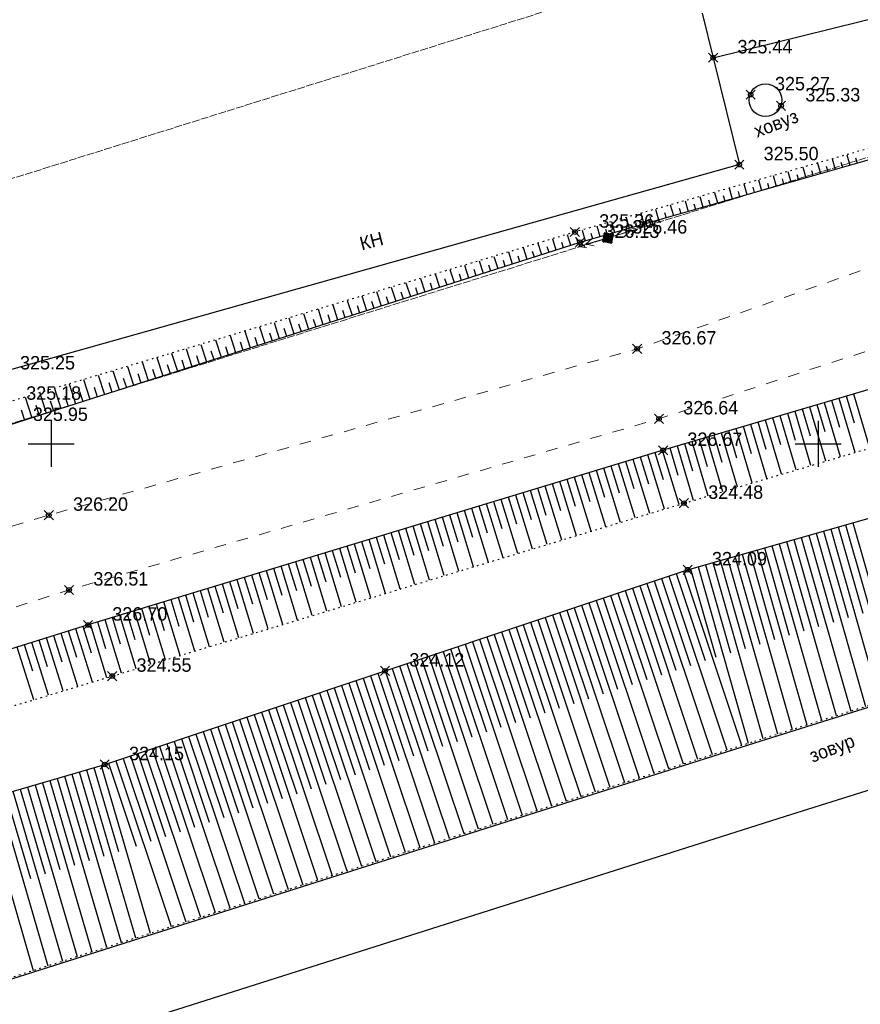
# Model space of a CAD drawing. Header units: metres. Extents: x 705573 to 711566, y 4301675 to 4311183.
# Tile 103 of 256: x 707876 to 707931, y 4308495 to 4308559. Entities that reach past the tile are written whole.
import ezdxf

# ---------------------------------------------------------------- set-up
doc = ezdxf.new("R2010")
doc.units = ezdxf.units.M
doc.header["$LTSCALE"] = 0.5
doc.header["$PDMODE"] = 35
doc.header["$PDSIZE"] = 0.3
for name, pattern in [('Auto_Street_NotBorder_Line_m1', [3, 1.5, -1.5]), ('Commnctn_Electr_VLP_High_Built_m1', [1, 1, 0]), ('Контура низ откосов  Штриховая 0.1-0.5 - - - - - - -', [0.6, 0.1, -0.5])]:
    doc.linetypes.add(name, pattern=pattern)
for name, color, linetype in [('(001) Сетка', 92, 'Continuous'), ('(004) Точки рельефа', 7, 'Continuous'), ('(007) Здания', 7, 'Continuous'), ('(027) Гидрография', 7, 'Continuous'), ('(035) Откосы', 7, 'Continuous'), ('(037) Контуры', 7, 'Continuous')]:
    doc.layers.add(name, color=color, linetype=linetype)
doc.layers.add('AUTO#_ROADS_EXIST_L', color=7, linetype='Continuous', lineweight=15, true_color=0x000000)
doc.layers.add('COMMN_OBJCT_#####_B', color=7, linetype='Continuous', lineweight=15, true_color=0x000000)
doc.layers.add('COMMN_OBJCT_ELCTR_B', color=7, linetype='Continuous', true_color=0x000000)
doc.layers.add('COMMN_OBJCT_ELCTR_L', color=7, linetype='Continuous', true_color=0x000000)
doc.styles.add('BM-431', font='txt')
doc.styles.add('D-431', font='txt')
doc.styles.add('P-131', font='txt')

# ---------------------------------------------------------------- blocks, each defined once
blk = doc.blocks.new('CommnctnPoleRCsquare_m1')
at = {"layer": 'COMMN_OBJCT_#####_B', "lineweight": 13, "true_color": 0xfffffe}
blk.add_hatch(color=7, dxfattribs=at).paths.add_polyline_path([(-0.6, 0.6), (-0.6, -0.6), (0.6, -0.6), (0.6, 0.6)])
at = {"layer": 'COMMN_OBJCT_#####_B', "lineweight": 13, "true_color": 0x000000}
blk.add_hatch(color=18, dxfattribs=at).paths.add_polyline_path([(-0.1, 0, 1), (0.1, 0, 1)])
at = {"layer": 'COMMN_OBJCT_#####_B', "color": 18, "lineweight": 9, "true_color": 0x000000}
blk.add_lwpolyline([(0.6, 0.6), (-0.6, 0.6), (-0.6, -0.6), (0.6, -0.6)], close=True, dxfattribs=at)
blk.add_circle((0, 0), 0.1, dxfattribs=at)
blk = doc.blocks.new('ElectricHighVLP_m1')
at = {"layer": 'COMMN_OBJCT_ELCTR_B', "color": 18, "linetype": 'Continuous', "lineweight": 20, "true_color": 0x000000}
for p, q in [((0, 0), (4, 0)), ((3, 0), (2, 0.5)), ((3, 0), (2, -0.5)), ((4, 0), (3, 0.5)), ((4, 0), (3, -0.5))]:
    blk.add_line(p, q, dxfattribs=at)
blk = doc.blocks.new('Setka')
at = {"layer": '(001) Сетка'}
for p, q in [((0, 1.5), (0, -1.5)), ((-1.5, 0), (1.5, 0))]:
    blk.add_line(p, q, dxfattribs=at)

msp = doc.modelspace()

# ---------------------------------------------------------------- linework, layer by layer
at = {"layer": '(007) Здания', "elevation": 324.513, "flags": 128}
for points in [[(707920.898, 4308559.487), (707921.619, 4308556.575), (707950.624, 4308563.759), (707949.903, 4308566.671)], [(707921.619, 4308556.575), (707923.327, 4308549.604), (707874.856, 4308535.971), (707874.044, 4308538.859)]]:
    msp.add_lwpolyline(points, dxfattribs=at)
at = {"layer": '(027) Гидрография', "color": 4}
for points, elevation in [([(707567.997, 4308409.714), (707572.213, 4308410.824), (707620.984, 4308423.673), (707772.66, 4308463.725), (707924.336, 4308511.918), (708024.512, 4308543.363), (708124.69, 4308578.077), (708133.047, 4308582.686), (708145.112, 4308589.341), (708157.025, 4308592.604), (708191.793, 4308611.932)], 319.636), ([(707569.987, 4308404.936), (707574.204, 4308406.046), (707622.975, 4308418.895), (707774.65, 4308458.947), (707926.326, 4308507.14), (708026.502, 4308538.585), (708081.049, 4308554.696), (708126.68, 4308573.299), (708135.037, 4308577.909), (708147.102, 4308584.563), (708159.015, 4308587.826), (708193.783, 4308607.154)], 319.998)]:
    msp.add_lwpolyline(points, dxfattribs=dict(at, elevation=elevation))
at = {"layer": '(027) Гидрография', "color": 0, "linetype": 'ByBlock'}
msp.add_circle((707925.032, 4308553.809), 1.067, dxfattribs=at)
at = {"layer": '(035) Откосы'}
for p, q in [((707929.373, 4308549.978, 325.922), (707929.568, 4308549.296, 325.922)), ((707930.332, 4308550.251, 325.922), (707930.526, 4308549.57, 325.922)), ((707930.908, 4308550.047, 325.922), (707931.006, 4308549.707, 325.922)), ((707927.456, 4308549.433, 325.922), (707927.651, 4308548.748, 325.922)), ((707928.033, 4308549.227, 325.922), (707928.13, 4308548.885, 325.922)), ((707928.414, 4308549.706, 325.922), (707928.61, 4308549.022, 325.922)), ((707928.991, 4308549.501, 325.922), (707929.089, 4308549.159, 325.922)), ((707929.95, 4308549.774, 325.922), (707930.047, 4308549.433, 325.922)), ((707924.579, 4308548.615, 325.922), (707924.776, 4308547.927, 325.922)), ((707925.538, 4308548.888, 325.922), (707925.734, 4308548.201, 325.922)), ((707926.116, 4308548.681, 325.922), (707926.214, 4308548.338, 325.922)), ((707926.497, 4308549.16, 325.922), (707926.693, 4308548.474, 325.922)), ((707927.074, 4308548.954, 325.922), (707927.172, 4308548.611, 325.922)), ((707922.662, 4308548.07, 325.922), (707922.859, 4308547.379, 325.922)), ((707923.621, 4308548.342, 325.922), (707923.818, 4308547.653, 325.922)), ((707924.198, 4308548.134, 325.922), (707924.297, 4308547.79, 325.922)), ((707925.157, 4308548.407, 325.922), (707925.255, 4308548.064, 325.922)), ((707920.744, 4308547.524, 325.922), (707920.942, 4308546.831, 325.922)), ((707921.323, 4308547.314, 325.922), (707921.422, 4308546.968, 325.922)), ((707921.703, 4308547.797, 325.922), (707921.901, 4308547.105, 325.922)), ((707922.281, 4308547.588, 325.922), (707922.38, 4308547.242, 325.922)), ((707923.24, 4308547.861, 325.922), (707923.338, 4308547.516, 325.922)), ((707917.868, 4308546.706, 325.922), (707918.067, 4308546.009, 325.922)), ((707918.827, 4308546.979, 325.922), (707919.026, 4308546.283, 325.922)), ((707919.406, 4308546.768, 325.922), (707919.505, 4308546.42, 325.922)), ((707919.786, 4308547.252, 325.922), (707919.984, 4308546.557, 325.922)), ((707920.364, 4308547.041, 325.922), (707920.463, 4308546.694, 325.922)), ((707915.951, 4308546.161, 325.922), (707916.15, 4308545.462, 325.922)), ((707916.909, 4308546.433, 325.922), (707917.109, 4308545.735, 325.922)), ((707917.488, 4308546.221, 325.922), (707917.588, 4308545.872, 325.922)), ((707918.447, 4308546.494, 325.922), (707918.546, 4308546.146, 325.922)), ((707913.074, 4308545.343, 325.922), (707913.275, 4308544.64, 325.922)), ((707914.033, 4308545.615, 325.922), (707914.234, 4308544.914, 325.922)), ((707914.613, 4308545.401, 325.922), (707914.713, 4308545.051, 325.922)), ((707914.992, 4308545.888, 325.922), (707915.192, 4308545.188, 325.922)), ((707915.571, 4308545.674, 325.922), (707915.671, 4308545.325, 325.922)), ((707916.53, 4308545.948, 325.922), (707916.63, 4308545.598, 325.922)), ((707911.141, 4308544.769, 325.922), (707911.374, 4308544.042, 325.922)), ((707912.095, 4308545.056, 325.922), (707912.323, 4308544.346, 325.922)), ((707912.685, 4308544.849, 325.922), (707912.797, 4308544.498, 325.922)), ((707913.654, 4308545.128, 325.922), (707913.754, 4308544.777, 325.922)), ((707909.231, 4308544.196, 325.922), (707909.475, 4308543.434, 325.922)), ((707910.186, 4308544.483, 325.922), (707910.424, 4308543.738, 325.922)), ((707910.781, 4308544.258, 325.922), (707910.899, 4308543.89, 325.922)), ((707911.733, 4308544.553, 325.922), (707911.848, 4308544.194, 325.922)), ((707907.321, 4308543.622, 325.922), (707907.577, 4308542.825, 325.922)), ((707908.276, 4308543.909, 325.922), (707908.526, 4308543.129, 325.922)), ((707908.877, 4308543.667, 325.922), (707909.001, 4308543.281, 325.922)), ((707909.829, 4308543.962, 325.922), (707909.95, 4308543.586, 325.922)), ((707905.412, 4308543.049, 325.922), (707905.678, 4308542.217, 325.922)), ((707906.021, 4308542.781, 325.922), (707906.153, 4308542.369, 325.922)), ((707906.366, 4308543.336, 325.922), (707906.627, 4308542.521, 325.922)), ((707906.973, 4308543.076, 325.922), (707907.102, 4308542.673, 325.922)), ((707907.925, 4308543.372, 325.922), (707908.051, 4308542.977, 325.922)), ((707902.547, 4308542.189, 325.922), (707902.831, 4308541.304, 325.922)), ((707903.502, 4308542.475, 325.922), (707903.78, 4308541.609, 325.922)), ((707904.117, 4308542.19, 325.922), (707904.254, 4308541.761, 325.922)), ((707904.457, 4308542.762, 325.922), (707904.729, 4308541.913, 325.922)), ((707905.069, 4308542.485, 325.922), (707905.204, 4308542.065, 325.922)), ((707900.638, 4308541.615, 325.922), (707900.932, 4308540.696, 325.922)), ((707901.592, 4308541.902, 325.922), (707901.881, 4308541, 325.922)), ((707902.213, 4308541.599, 325.922), (707902.356, 4308541.152, 325.922)), ((707903.165, 4308541.894, 325.922), (707903.305, 4308541.457, 325.922)), ((707898.728, 4308541.042, 325.922), (707899.034, 4308540.088, 325.922)), ((707899.683, 4308541.328, 325.922), (707899.983, 4308540.392, 325.922)), ((707900.309, 4308541.008, 325.922), (707900.457, 4308540.544, 325.922)), ((707901.261, 4308541.303, 325.922), (707901.407, 4308540.848, 325.922)), ((707896.818, 4308540.468, 325.922), (707897.135, 4308539.48, 325.922)), ((707897.773, 4308540.755, 325.922), (707898.084, 4308539.784, 325.922)), ((707898.405, 4308540.417, 325.922), (707898.559, 4308539.936, 325.922)), ((707899.357, 4308540.713, 325.922), (707899.508, 4308540.24, 325.922)), ((707893.954, 4308539.608, 325.922), (707894.287, 4308538.567, 325.922)), ((707894.909, 4308539.895, 325.922), (707895.237, 4308538.871, 325.922)), ((707895.864, 4308540.182, 325.922), (707896.186, 4308539.175, 325.922)), ((707896.501, 4308539.826, 325.922), (707896.661, 4308539.327, 325.922)), ((707897.453, 4308540.122, 325.922), (707897.61, 4308539.632, 325.922)), ((707892.044, 4308539.035, 325.922), (707892.389, 4308537.959, 325.922)), ((707892.999, 4308539.321, 325.922), (707893.338, 4308538.263, 325.922)), ((707893.645, 4308538.94, 325.922), (707893.813, 4308538.415, 325.922)), ((707894.597, 4308539.235, 325.922), (707894.762, 4308538.719, 325.922)), ((707895.549, 4308539.531, 325.922), (707895.711, 4308539.023, 325.922)), ((707890.135, 4308538.461, 325.922), (707890.49, 4308537.35, 325.922)), ((707891.089, 4308538.748, 325.922), (707891.44, 4308537.655, 325.922)), ((707891.741, 4308538.349, 325.922), (707891.914, 4308537.807, 325.922)), ((707892.693, 4308538.644, 325.922), (707892.864, 4308538.111, 325.922)), ((707888.225, 4308537.888, 325.922), (707888.592, 4308536.742, 325.922)), ((707889.18, 4308538.174, 325.922), (707889.541, 4308537.046, 325.922)), ((707889.837, 4308537.758, 325.922), (707890.016, 4308537.198, 325.922)), ((707890.789, 4308538.054, 325.922), (707890.965, 4308537.503, 325.922)), ((707885.361, 4308537.027, 325.922), (707885.744, 4308535.83, 325.922)), ((707886.315, 4308537.314, 325.922), (707886.694, 4308536.134, 325.922)), ((707887.27, 4308537.601, 325.922), (707887.643, 4308536.438, 325.922)), ((707887.933, 4308537.167, 325.922), (707888.117, 4308536.59, 325.922)), ((707888.885, 4308537.463, 325.922), (707889.067, 4308536.894, 325.922)), ((707883.451, 4308536.454, 325.922), (707883.846, 4308535.221, 325.922)), ((707884.406, 4308536.741, 325.922), (707884.795, 4308535.526, 325.922)), ((707886.028, 4308536.576, 325.922), (707886.219, 4308535.982, 325.922)), ((707886.98, 4308536.872, 325.922), (707887.168, 4308536.286, 325.922)), ((707881.541, 4308535.881, 325.922), (707881.947, 4308534.613, 325.922)), ((707882.496, 4308536.167, 325.922), (707882.897, 4308534.917, 325.922)), ((707884.124, 4308535.985, 325.922), (707884.32, 4308535.373, 325.922)), ((707885.076, 4308536.281, 325.922), (707885.27, 4308535.678, 325.922)), ((707879.632, 4308535.307, 325.922), (707880.049, 4308534.005, 325.922)), ((707880.586, 4308535.594, 325.922), (707880.998, 4308534.309, 325.922)), ((707881.268, 4308535.099, 325.922), (707881.473, 4308534.461, 325.922)), ((707882.22, 4308535.395, 325.922), (707882.422, 4308534.765, 325.922)), ((707883.172, 4308535.69, 325.922), (707883.371, 4308535.069, 325.922)), ((707876.767, 4308534.447, 325.922), (707877.201, 4308533.092, 325.922)), ((707877.722, 4308534.734, 325.922), (707878.15, 4308533.396, 325.922)), ((707878.677, 4308535.02, 325.922), (707879.1, 4308533.701, 325.922)), ((707879.364, 4308534.508, 325.922), (707879.574, 4308533.853, 325.922)), ((707880.316, 4308534.804, 325.922), (707880.524, 4308534.157, 325.922)), ((707930.831, 4308532.743, 326.118), (707930.312, 4308534.504, 326.118)), ((707931.829, 4308531.124, 326.118), (707930.791, 4308534.646, 326.118)), ((707877.46, 4308533.917, 325.922), (707877.676, 4308533.244, 325.922)), ((707878.412, 4308534.213, 325.922), (707878.625, 4308533.549, 325.922)), ((707928.954, 4308530.272, 326.118), (707927.915, 4308533.798, 326.118)), ((707928.914, 4308532.177, 326.118), (707928.394, 4308533.939, 326.118)), ((707929.913, 4308530.556, 326.118), (707928.874, 4308534.081, 326.118)), ((707929.873, 4308532.46, 326.118), (707929.353, 4308534.222, 326.118)), ((707930.871, 4308530.84, 326.118), (707929.833, 4308534.363, 326.118)), ((707876.508, 4308533.622, 325.922), (707876.727, 4308532.94, 325.922)), ((707927.038, 4308529.704, 326.118), (707925.998, 4308533.233, 326.118)), ((707926.997, 4308531.61, 326.118), (707926.477, 4308533.374, 326.118)), ((707927.996, 4308529.988, 326.118), (707926.956, 4308533.515, 326.118)), ((707927.956, 4308531.893, 326.118), (707927.436, 4308533.657, 326.118)), ((707924.122, 4308530.76, 326.118), (707923.601, 4308532.526, 326.118)), ((707925.121, 4308529.136, 326.118), (707924.08, 4308532.668, 326.118)), ((707925.08, 4308531.043, 326.118), (707924.56, 4308532.809, 326.118)), ((707926.08, 4308529.42, 326.118), (707925.039, 4308532.95, 326.118)), ((707926.039, 4308531.327, 326.118), (707925.518, 4308533.091, 326.118)), ((707922.205, 4308530.193, 326.118), (707921.684, 4308531.961, 326.118)), ((707923.205, 4308528.568, 326.118), (707922.163, 4308532.102, 326.118)), ((707923.163, 4308530.477, 326.118), (707922.642, 4308532.244, 326.118)), ((707924.163, 4308528.852, 326.118), (707923.122, 4308532.385, 326.118)), ((707920.33, 4308527.716, 326.118), (707919.287, 4308531.255, 326.118)), ((707920.288, 4308529.627, 326.118), (707919.766, 4308531.396, 326.118)), ((707921.288, 4308528, 326.118), (707920.246, 4308531.537, 326.118)), ((707921.246, 4308529.91, 326.118), (707920.725, 4308531.679, 326.118)), ((707922.247, 4308528.284, 326.118), (707921.204, 4308531.82, 326.118)), ((707918.445, 4308527.149, 326.118), (707917.372, 4308530.681, 326.118)), ((707918.387, 4308529.06, 326.118), (707917.85, 4308530.827, 326.118)), ((707919.402, 4308527.439, 326.118), (707918.328, 4308530.972, 326.118)), ((707919.329, 4308529.344, 326.118), (707918.807, 4308531.113, 326.118)), ((707915.517, 4308528.191, 326.118), (707914.981, 4308529.955, 326.118)), ((707916.531, 4308526.571, 326.118), (707915.459, 4308530.1, 326.118)), ((707916.474, 4308528.48, 326.118), (707915.937, 4308530.246, 326.118)), ((707917.488, 4308526.86, 326.118), (707916.416, 4308530.391, 326.118)), ((707917.43, 4308528.77, 326.118), (707916.894, 4308530.536, 326.118)), ((707913.604, 4308527.611, 326.118), (707913.068, 4308529.374, 326.118)), ((707914.618, 4308525.992, 326.118), (707913.547, 4308529.519, 326.118)), ((707914.561, 4308527.901, 326.118), (707914.025, 4308529.665, 326.118)), ((707915.575, 4308526.281, 326.118), (707914.503, 4308529.81, 326.118)), ((707911.691, 4308527.031, 326.118), (707911.156, 4308528.793, 326.118)), ((707912.705, 4308525.413, 326.118), (707911.634, 4308528.938, 326.118)), ((707912.648, 4308527.321, 326.118), (707912.112, 4308529.084, 326.118)), ((707913.661, 4308525.703, 326.118), (707912.59, 4308529.229, 326.118)), ((707909.835, 4308524.545, 326.118), (707908.765, 4308528.067, 326.118)), ((707909.778, 4308526.451, 326.118), (707909.243, 4308528.212, 326.118)), ((707910.791, 4308524.835, 326.118), (707909.721, 4308528.357, 326.118)), ((707910.735, 4308526.741, 326.118), (707910.199, 4308528.502, 326.118)), ((707911.748, 4308525.124, 326.118), (707910.678, 4308528.648, 326.118)), ((707907.921, 4308523.966, 326.118), (707906.852, 4308527.486, 326.118)), ((707907.865, 4308525.871, 326.118), (707907.33, 4308527.631, 326.118)), ((707908.878, 4308524.256, 326.118), (707907.809, 4308527.776, 326.118)), ((707908.822, 4308526.161, 326.118), (707908.287, 4308527.921, 326.118)), ((707904.996, 4308525.001, 326.118), (707904.462, 4308526.759, 326.118)), ((707906.008, 4308523.388, 326.118), (707904.94, 4308526.905, 326.118)), ((707905.952, 4308525.291, 326.118), (707905.418, 4308527.05, 326.118)), ((707906.965, 4308523.677, 326.118), (707905.896, 4308527.195, 326.118)), ((707906.909, 4308525.581, 326.118), (707906.374, 4308527.34, 326.118)), ((707903.083, 4308524.421, 326.118), (707902.549, 4308526.178, 326.118)), ((707904.095, 4308522.809, 326.118), (707903.027, 4308526.324, 326.118)), ((707904.039, 4308524.711, 326.118), (707903.505, 4308526.469, 326.118)), ((707905.051, 4308523.098, 326.118), (707903.983, 4308526.614, 326.118)), ((707930.252, 4308526.121, 323.865), (707933.449, 4308514.884, 323.865)), ((707930.733, 4308526.258, 323.865), (707932.33, 4308520.646, 323.865)), ((707901.225, 4308521.941, 326.118), (707900.158, 4308525.452, 326.118)), ((707901.17, 4308523.841, 326.118), (707900.636, 4308525.597, 326.118)), ((707902.181, 4308522.23, 326.118), (707901.114, 4308525.743, 326.118)), ((707902.126, 4308524.131, 326.118), (707901.593, 4308525.888, 326.118)), ((707903.138, 4308522.52, 326.118), (707902.071, 4308526.033, 326.118)), ((707928.329, 4308525.574, 323.865), (707931.54, 4308514.284, 323.865)), ((707928.81, 4308525.711, 323.865), (707930.413, 4308520.073, 323.865)), ((707929.291, 4308525.848, 323.865), (707932.495, 4308514.584, 323.865)), ((707929.771, 4308525.985, 323.865), (707931.372, 4308520.359, 323.865)), ((707899.311, 4308521.362, 326.118), (707898.245, 4308524.871, 326.118)), ((707899.257, 4308523.262, 326.118), (707898.724, 4308525.016, 326.118)), ((707900.268, 4308521.652, 326.118), (707899.202, 4308525.162, 326.118)), ((707900.213, 4308523.552, 326.118), (707899.68, 4308525.307, 326.118)), ((707925.924, 4308524.89, 323.865), (707927.539, 4308519.213, 323.865)), ((707926.405, 4308525.027, 323.865), (707929.631, 4308513.685, 323.865)), ((707926.886, 4308525.164, 323.865), (707928.497, 4308519.499, 323.865)), ((707927.367, 4308525.301, 323.865), (707930.586, 4308513.985, 323.865)), ((707927.848, 4308525.437, 323.865), (707929.455, 4308519.786, 323.865)), ((707897.398, 4308520.784, 326.118), (707896.333, 4308524.29, 326.118)), ((707897.344, 4308522.682, 326.118), (707896.811, 4308524.435, 326.118)), ((707898.355, 4308521.073, 326.118), (707897.289, 4308524.581, 326.118)), ((707898.3, 4308522.972, 326.118), (707897.767, 4308524.726, 326.118)), ((707923.52, 4308524.206, 323.865), (707926.768, 4308512.786, 323.865)), ((707924, 4308524.343, 323.865), (707925.623, 4308518.64, 323.865)), ((707924.481, 4308524.48, 323.865), (707927.722, 4308513.086, 323.865)), ((707924.962, 4308524.617, 323.865), (707926.581, 4308518.926, 323.865)), ((707925.443, 4308524.753, 323.865), (707928.677, 4308513.386, 323.865)), ((707894.474, 4308521.812, 326.118), (707893.942, 4308523.564, 326.118)), ((707895.485, 4308520.205, 326.118), (707894.42, 4308523.709, 326.118)), ((707895.431, 4308522.102, 326.118), (707894.898, 4308523.854, 326.118)), ((707896.441, 4308520.494, 326.118), (707895.376, 4308523.999, 326.118)), ((707896.387, 4308522.392, 326.118), (707895.855, 4308524.145, 326.118)), ((707921.115, 4308523.522, 323.865), (707922.748, 4308517.78, 323.865)), ((707921.596, 4308523.659, 323.865), (707924.859, 4308512.187, 323.865)), ((707922.077, 4308523.796, 323.865), (707923.707, 4308518.066, 323.865)), ((707922.558, 4308523.933, 323.865), (707925.814, 4308512.487, 323.865)), ((707923.039, 4308524.069, 323.865), (707924.665, 4308518.353, 323.865)), ((707892.561, 4308521.232, 326.118), (707892.029, 4308522.983, 326.118)), ((707893.571, 4308519.626, 326.118), (707892.507, 4308523.128, 326.118)), ((707893.518, 4308521.522, 326.118), (707892.986, 4308523.273, 326.118)), ((707894.528, 4308519.915, 326.118), (707893.464, 4308523.418, 326.118)), ((707919.202, 4308522.94, 323.865), (707921.097, 4308517.268, 323.865)), ((707919.676, 4308523.099, 323.865), (707923.469, 4308511.748, 323.865)), ((707920.153, 4308523.249, 323.865), (707921.791, 4308517.492, 323.865)), ((707920.634, 4308523.385, 323.865), (707923.905, 4308511.886, 323.865)), ((707890.701, 4308518.758, 326.118), (707889.638, 4308522.256, 326.118)), ((707890.648, 4308520.652, 326.118), (707890.117, 4308522.402, 326.118)), ((707891.658, 4308519.047, 326.118), (707890.595, 4308522.547, 326.118)), ((707891.605, 4308520.942, 326.118), (707891.073, 4308522.692, 326.118)), ((707892.615, 4308519.337, 326.118), (707891.551, 4308522.837, 326.118)), ((707917.305, 4308522.307, 323.865), (707919.195, 4308516.649, 323.865)), ((707917.779, 4308522.465, 323.865), (707921.562, 4308511.142, 323.865)), ((707918.254, 4308522.624, 323.865), (707920.146, 4308516.958, 323.865)), ((707918.728, 4308522.782, 323.865), (707922.515, 4308511.445, 323.865)), ((707888.788, 4308518.179, 326.118), (707887.726, 4308521.675, 326.118)), ((707888.735, 4308520.072, 326.118), (707888.204, 4308521.821, 326.118)), ((707889.745, 4308518.469, 326.118), (707888.682, 4308521.966, 326.118)), ((707889.692, 4308520.362, 326.118), (707889.16, 4308522.111, 326.118)), ((707915.408, 4308521.673, 323.865), (707917.294, 4308516.029, 323.865)), ((707915.882, 4308521.831, 323.865), (707919.656, 4308510.536, 323.865)), ((707916.357, 4308521.99, 323.865), (707918.245, 4308516.339, 323.865)), ((707916.831, 4308522.148, 323.865), (707920.609, 4308510.839, 323.865)), ((707885.866, 4308519.202, 326.118), (707885.335, 4308520.949, 326.118)), ((707886.875, 4308517.601, 326.118), (707885.813, 4308521.094, 326.118)), ((707886.822, 4308519.492, 326.118), (707886.291, 4308521.24, 326.118)), ((707887.831, 4308517.89, 326.118), (707886.769, 4308521.385, 326.118)), ((707887.779, 4308519.782, 326.118), (707887.248, 4308521.53, 326.118)), ((707913.511, 4308521.039, 323.865), (707915.392, 4308515.409, 323.865)), ((707913.985, 4308521.198, 323.865), (707917.75, 4308509.931, 323.865)), ((707914.46, 4308521.356, 323.865), (707916.343, 4308515.719, 323.865)), ((707914.934, 4308521.514, 323.865), (707918.703, 4308510.233, 323.865)), ((707883.953, 4308518.623, 326.118), (707883.422, 4308520.368, 326.118)), ((707884.961, 4308517.022, 326.118), (707883.901, 4308520.513, 326.118)), ((707884.909, 4308518.913, 326.118), (707884.379, 4308520.659, 326.118)), ((707885.918, 4308517.311, 326.118), (707884.857, 4308520.804, 326.118)), ((707911.614, 4308520.405, 323.865), (707913.491, 4308514.789, 323.865)), ((707912.089, 4308520.564, 323.865), (707915.843, 4308509.325, 323.865)), ((707912.563, 4308520.722, 323.865), (707914.441, 4308515.099, 323.865)), ((707913.037, 4308520.881, 323.865), (707916.797, 4308509.628, 323.865)), ((707882.04, 4308518.043, 326.118), (707881.51, 4308519.787, 326.118)), ((707883.048, 4308516.443, 326.118), (707881.988, 4308519.932, 326.118)), ((707882.996, 4308518.333, 326.118), (707882.466, 4308520.078, 326.118)), ((707884.004, 4308516.732, 326.118), (707882.944, 4308520.223, 326.118)), ((707909.717, 4308519.772, 323.865), (707911.589, 4308514.17, 323.865)), ((707910.192, 4308519.93, 323.865), (707913.937, 4308508.719, 323.865)), ((707910.666, 4308520.089, 323.865), (707912.54, 4308514.48, 323.865)), ((707911.14, 4308520.247, 323.865), (707914.89, 4308509.022, 323.865)), ((707880.207, 4308515.586, 326.118), (707879.123, 4308519.046, 326.118)), ((707880.143, 4308517.463, 326.118), (707879.6, 4308519.195, 326.118)), ((707881.164, 4308515.875, 326.118), (707880.077, 4308519.345, 326.118)), ((707881.098, 4308517.756, 326.118), (707880.554, 4308519.494, 326.118)), ((707882.091, 4308516.154, 326.118), (707881.032, 4308519.642, 326.118)), ((707907.821, 4308519.138, 323.865), (707909.687, 4308513.55, 323.865)), ((707908.295, 4308519.296, 323.865), (707912.031, 4308508.113, 323.865)), ((707908.769, 4308519.455, 323.865), (707910.638, 4308513.86, 323.865)), ((707909.243, 4308519.613, 323.865), (707912.984, 4308508.416, 323.865)), ((707878.293, 4308515.01, 326.118), (707877.216, 4308518.449, 326.118)), ((707878.232, 4308516.876, 326.118), (707877.693, 4308518.598, 326.118)), ((707879.25, 4308515.298, 326.118), (707878.17, 4308518.747, 326.118)), ((707879.187, 4308517.169, 326.118), (707878.647, 4308518.897, 326.118)), ((707905.924, 4308518.504, 323.865), (707907.786, 4308512.93, 323.865)), ((707906.398, 4308518.663, 323.865), (707910.125, 4308507.508, 323.865)), ((707906.872, 4308518.821, 323.865), (707908.737, 4308513.24, 323.865)), ((707907.346, 4308518.979, 323.865), (707911.078, 4308507.811, 323.865)), ((707877.335, 4308514.721, 326.118), (707876.262, 4308518.15, 326.118)), ((707877.276, 4308516.582, 326.118), (707876.739, 4308518.299, 326.118)), ((707904.027, 4308517.87, 323.865), (707905.884, 4308512.31, 323.865)), ((707904.501, 4308518.029, 323.865), (707908.218, 4308506.902, 323.865)), ((707904.975, 4308518.187, 323.865), (707906.835, 4308512.62, 323.865)), ((707905.449, 4308518.346, 323.865), (707909.172, 4308507.205, 323.865)), ((707902.13, 4308517.237, 323.865), (707903.983, 4308511.691, 323.865)), ((707902.604, 4308517.395, 323.865), (707906.312, 4308506.296, 323.865)), ((707903.078, 4308517.554, 323.865), (707904.933, 4308512.001, 323.865)), ((707903.552, 4308517.712, 323.865), (707907.265, 4308506.599, 323.865)), ((707900.233, 4308516.603, 323.865), (707902.081, 4308511.071, 323.865)), ((707900.707, 4308516.761, 323.865), (707904.406, 4308505.691, 323.865)), ((707901.181, 4308516.92, 323.865), (707903.032, 4308511.381, 323.865)), ((707901.656, 4308517.078, 323.865), (707905.359, 4308505.993, 323.865)), ((707898.336, 4308515.969, 323.865), (707900.179, 4308510.451, 323.865)), ((707898.81, 4308516.128, 323.865), (707902.5, 4308505.085, 323.865)), ((707899.284, 4308516.286, 323.865), (707901.13, 4308510.761, 323.865)), ((707899.759, 4308516.444, 323.865), (707903.453, 4308505.388, 323.865)), ((707895.965, 4308515.177, 323.865), (707899.64, 4308504.176, 323.865)), ((707896.439, 4308515.335, 323.865), (707898.278, 4308509.832, 323.865)), ((707896.913, 4308515.494, 323.865), (707900.593, 4308504.479, 323.865)), ((707897.388, 4308515.652, 323.865), (707899.229, 4308510.141, 323.865)), ((707897.862, 4308515.811, 323.865), (707901.546, 4308504.782, 323.865)), ((707894.068, 4308514.543, 323.865), (707897.734, 4308503.571, 323.865)), ((707894.542, 4308514.702, 323.865), (707896.376, 4308509.212, 323.865)), ((707895.016, 4308514.86, 323.865), (707898.687, 4308503.873, 323.865)), ((707895.491, 4308515.019, 323.865), (707897.327, 4308509.522, 323.865)), ((707892.171, 4308513.909, 323.865), (707895.828, 4308502.965, 323.865)), ((707892.645, 4308514.068, 323.865), (707894.475, 4308508.592, 323.865)), ((707893.119, 4308514.226, 323.865), (707896.781, 4308503.268, 323.865)), ((707893.594, 4308514.385, 323.865), (707895.425, 4308508.902, 323.865)), ((707890.274, 4308513.276, 323.865), (707893.921, 4308502.359, 323.865)), ((707890.748, 4308513.434, 323.865), (707892.573, 4308507.972, 323.865)), ((707891.223, 4308513.593, 323.865), (707894.874, 4308502.662, 323.865)), ((707891.697, 4308513.751, 323.865), (707893.524, 4308508.282, 323.865)), ((707888.377, 4308512.642, 323.865), (707892.015, 4308501.754, 323.865)), ((707888.851, 4308512.8, 323.865), (707890.671, 4308507.353, 323.865)), ((707889.326, 4308512.959, 323.865), (707892.968, 4308502.056, 323.865)), ((707889.8, 4308513.117, 323.865), (707891.622, 4308507.663, 323.865)), ((707886.48, 4308512.008, 323.865), (707890.109, 4308501.148, 323.865)), ((707886.955, 4308512.167, 323.865), (707888.77, 4308506.733, 323.865)), ((707887.429, 4308512.325, 323.865), (707891.062, 4308501.451, 323.865)), ((707887.903, 4308512.484, 323.865), (707889.721, 4308507.043, 323.865)), ((707884.583, 4308511.374, 323.865), (707888.202, 4308500.542, 323.865)), ((707885.058, 4308511.533, 323.865), (707886.868, 4308506.113, 323.865)), ((707885.532, 4308511.691, 323.865), (707889.156, 4308500.845, 323.865)), ((707886.006, 4308511.85, 323.865), (707887.819, 4308506.423, 323.865)), ((707882.686, 4308510.741, 323.865), (707886.296, 4308499.936, 323.865)), ((707883.161, 4308510.899, 323.865), (707884.967, 4308505.493, 323.865)), ((707883.635, 4308511.058, 323.865), (707887.249, 4308500.239, 323.865)), ((707884.109, 4308511.216, 323.865), (707885.918, 4308505.803, 323.865)), ((707880.775, 4308510.152, 323.865), (707883.974, 4308499.199, 323.865)), ((707881.255, 4308510.292, 323.865), (707882.853, 4308504.821, 323.865)), ((707881.735, 4308510.432, 323.865), (707884.928, 4308499.502, 323.865)), ((707882.212, 4308510.582, 323.865), (707884.016, 4308505.184, 323.865)), ((707878.376, 4308509.451, 323.865), (707879.983, 4308503.946, 323.865)), ((707878.856, 4308509.591, 323.865), (707882.068, 4308498.593, 323.865)), ((707879.336, 4308509.732, 323.865), (707880.94, 4308504.238, 323.865)), ((707879.816, 4308509.872, 323.865), (707883.021, 4308498.896, 323.865)), ((707880.296, 4308510.012, 323.865), (707881.897, 4308504.53, 323.865)), ((707876.456, 4308508.891, 323.865), (707878.07, 4308503.363, 323.865)), ((707876.936, 4308509.031, 323.865), (707880.161, 4308497.987, 323.865)), ((707877.416, 4308509.171, 323.865), (707879.027, 4308503.655, 323.865)), ((707877.896, 4308509.311, 323.865), (707881.115, 4308498.29, 323.865)), ((707874.056, 4308508.19, 323.865), (707877.301, 4308497.078, 323.865)), ((707875.016, 4308508.47, 323.865), (707878.255, 4308497.381, 323.865)), ((707875.496, 4308508.61, 323.865), (707877.114, 4308503.071, 323.865)), ((707875.976, 4308508.75, 323.865), (707879.208, 4308497.684, 323.865))]:
    msp.add_line(p, q, dxfattribs=at)
at = {"layer": '(035) Откосы', "flags": 128}
for points, elevation in [([(708137.705, 4308599.41), (708078.498, 4308577.812), (708019.277, 4308559.238), (707980.751, 4308549.372), (707918.355, 4308530.98), (707880.871, 4308519.593), (707813.504, 4308498.502), (707717.773, 4308472.39), (707667.522, 4308456.575), (707622.834, 4308444.131), (707562.433, 4308428.006)], 326.118), ([(707565.599, 4308417.604), (707622.053, 4308434.788), (707672.002, 4308448.908), (707718.643, 4308463.34), (707813.86, 4308490.609), (707881.96, 4308510.498), (707919.958, 4308523.193), (707981.907, 4308540.815), (708022.015, 4308552.855), (708079.55, 4308570.875), (708133.435, 4308593.18), (708145.499, 4308596.364), (708145.779, 4308596.51)], 323.865), ([(707835.412, 4308521.534), (707875.696, 4308532.61), (707912.947, 4308544.546), (707941.548, 4308552.72)], 325.922)]:
    msp.add_lwpolyline(points, dxfattribs=dict(at, elevation=elevation))
at = {"layer": '(035) Откосы', "linetype": 'Контура низ откосов  Штриховая 0.1-0.5 - - - - - - -'}
for points, elevation in [([(707564.254, 4308422.023), (707622.653, 4308440.027), (707667.947, 4308454.599), (707718.035, 4308470.558), (707813.433, 4308495.466), (707882.449, 4308516.262), (707919.713, 4308527.533), (707982.751, 4308546.215), (708021.758, 4308556.681), (708078.983, 4308576.029), (708137.705, 4308597.247), (708137.705, 4308599.41)], 324.567), ([(707567.972, 4308409.81), (707572.188, 4308410.921), (707620.959, 4308423.77), (707772.632, 4308463.821), (707924.306, 4308512.014), (708024.481, 4308543.458), (708124.649, 4308578.169), (708132.999, 4308582.774), (708145.074, 4308589.434), (708145.285, 4308589.491)], 319.636), ([(707941.548, 4308552.72), (707940.889, 4308553.254), (707912.608, 4308545.21), (707875.256, 4308533.993), (707835.052, 4308523.113), (707835.412, 4308521.534)], 325.922)]:
    msp.add_lwpolyline(points, dxfattribs=dict(at, elevation=elevation))
at = {"color": 0, "linetype": 'ByBlock', "lineweight": -2, "transparency": 16777216}
for p in [(707921.619, 4308556.575, 325.445), (707924.066, 4308554.165, 325.269), (707926.045, 4308553.444, 325.334), (707923.327, 4308549.604, 325.496), (707912.608, 4308545.21, 325.361), (707912.947, 4308544.546, 326.133), (707914.765, 4308544.825, 326.463), (707916.666, 4308537.594, 326.67), (707918.088, 4308533.035, 326.645), (707918.355, 4308530.98, 326.667), (707919.713, 4308527.533, 324.48), (707878.313, 4308526.754, 326.204), (707919.958, 4308523.193, 324.091), (707879.635, 4308521.878, 326.509), (707880.871, 4308519.593, 326.705), (707882.449, 4308516.262, 324.546), (707900.233, 4308516.603, 324.122), (707881.96, 4308510.498, 324.151)]:
    msp.add_point(p, dxfattribs=at)
at = {"layer": 'AUTO#_ROADS_EXIST_L', "linetype": 'Auto_Street_NotBorder_Line_m1', "lineweight": 15, "flags": 128}
for points, elevation in [([(708144.126, 4308568.435), (708144.126, 4308568.435), (708147.799, 4308622.715), (708135.298, 4308615.727), (708115.34, 4308601.85), (708068.41, 4308582.072), (708018.295, 4308564.616), (707981.449, 4308553.682), (707918.088, 4308533.035), (707879.635, 4308521.878), (707812.555, 4308500.587), (707561.451, 4308431.232)], 326.289), ([(707560.163, 4308435.464), (707811.659, 4308506.441), (707878.313, 4308526.754), (707916.666, 4308537.594), (707980.147, 4308559.782), (708015.887, 4308570.726), (708066.59, 4308587.394), (708112.982, 4308606.026), (708121.867, 4308613.173), (708120.084, 4308617.452), (708114.106, 4308619.878)], 326.285)]:
    msp.add_lwpolyline(points, dxfattribs=dict(at, elevation=elevation))
at = {"layer": 'COMMN_OBJCT_ELCTR_L', "linetype": 'Commnctn_Electr_VLP_High_Built_m1', "lineweight": 20, "flags": 128}
for points, elevation in [([(707559.857, 4308436.469), (707591.057, 4308445.274), (707653.95, 4308464.224), (707719.826, 4308484.231), (707783.035, 4308503.658), (707846.224, 4308523.491), (707914.765, 4308544.825), (707979.96, 4308565.054), (708042.477, 4308584.491), (708135.818, 4308613.314), (708166.739, 4308624.854), (708194.357, 4308635.494), (708173.508, 4308716.069)], 326.463), ([(707556.588, 4308447.208), (707663.533, 4308479.367), (707719.586, 4308498.429), (707775.514, 4308516.831), (707832.756, 4308535.152), (708068.359, 4308609.08), (708068.718, 4308615.687)], 325.711)]:
    msp.add_lwpolyline(points, dxfattribs=dict(at, elevation=elevation))

# ---------------------------------------------------------------- block references
at = {"layer": '(001) Сетка'}
for p in [(707878.465, 4308531.396), (707928.465, 4308531.396)]:
    msp.add_blockref('Setka', p, dxfattribs=at)
at = {"layer": 'COMMN_OBJCT_#####_B', "color": 18, "true_color": 0x000000, "xscale": 0.5, "yscale": 0.5, "zscale": 0.5, "rotation": 347.8261480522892}
msp.add_blockref('CommnctnPoleRCsquare_m1', (707914.765, 4308544.825), dxfattribs=at)
at = {"layer": 'COMMN_OBJCT_ELCTR_B'}
for xscale, yscale, zscale, rotation in [(0.5, 0.5, 0.5, 16.7749167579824), (0.4999999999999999, 0.4999999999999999, 0.4999999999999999, 195.9551830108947)]:
    msp.add_blockref('ElectricHighVLP_m1', (707914.765, 4308544.825), dxfattribs=dict(at, xscale=xscale, yscale=yscale, zscale=zscale, rotation=rotation))

# ---------------------------------------------------------------- texts
at = {"layer": '(004) Точки рельефа', "style": 'D-431'}
for s, p in [('325.44', (707923.205, 4308556.856, 325.445)), ('325.27', (707925.652, 4308554.446, 325.269)), ('325.33', (707927.631, 4308553.725, 325.334)), ('325.50', (707924.913, 4308549.887, 325.496)), ('325.36', (707914.194, 4308545.495, 325.361)), ('326.46', (707916.351, 4308545.11, 326.463)), ('326.13', (707914.533, 4308544.831, 326.133)), ('326.67', (707918.252, 4308537.879, 326.67)), ('325.25', (707876.442, 4308536.252, 325.253)), ('325.18', (707876.842, 4308534.276, 325.175)), ('326.64', (707919.674, 4308533.32, 326.645)), ('325.95', (707877.282, 4308532.894, 325.951)), ('326.67', (707919.941, 4308531.265, 326.667)), ('324.48', (707921.299, 4308527.816, 324.48)), ('326.20', (707879.899, 4308527.039, 326.204)), ('324.09', (707921.544, 4308523.477, 324.091)), ('326.51', (707881.221, 4308522.163, 326.509)), ('326.70', (707882.457, 4308519.878, 326.705)), ('324.12', (707901.819, 4308516.883, 324.122)), ('324.55', (707884.035, 4308516.543, 324.546)), ('324.15', (707883.546, 4308510.779, 324.151))]:
    msp.add_text(s, height=0.875, dxfattribs=at).set_placement(p)
at = {"layer": '(007) Здания', "style": 'P-131'}
msp.add_text('КН', height=0.88, rotation=14.50974, dxfattribs=at).set_placement((707898.714, 4308544.01))
at = {"layer": '(027) Гидрография', "color": 0, "linetype": 'ByBlock', "style": 'BM-431'}
msp.add_text('ховуз', height=0.875, rotation=20.95848, dxfattribs=at).set_placement((707924.484, 4308551.352))
at = {"layer": '(037) Контуры', "color": 0, "linetype": 'ByBlock', "style": 'BM-431'}
msp.add_text('зовур', height=0.875, rotation=20.95848, dxfattribs=at).set_placement((707928.099, 4308510.609))

doc.saveas('drawing.dxf')
